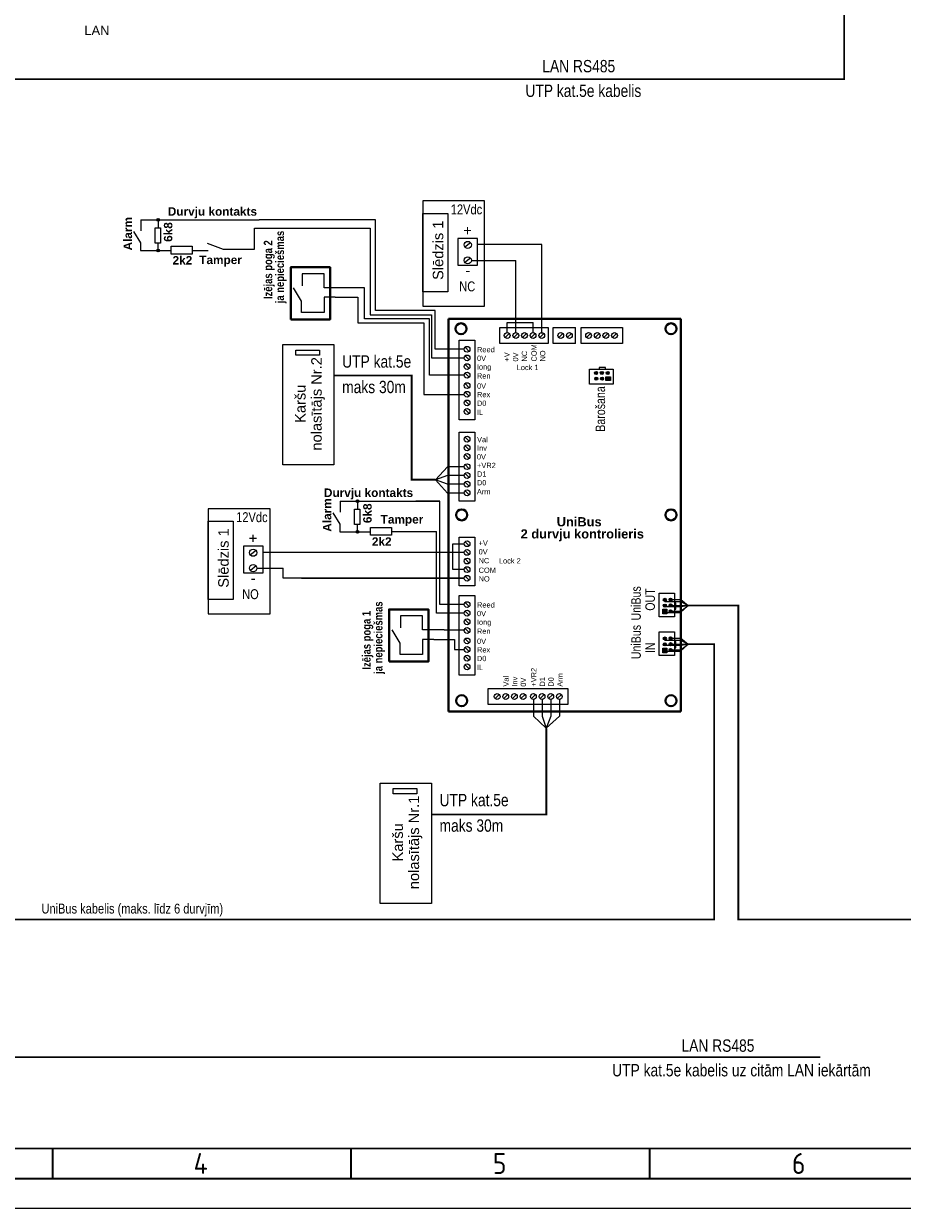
# Model space of a CAD drawing. Header units: millimetres. Extents: x -1662057 to -197461, y -941126 to 63888.
# Tile 3 of 209: x -1609187 to -1589224, y -899164 to -872252. Entities that reach past the tile are written whole.
import ezdxf

# ---------------------------------------------------------------- set-up
doc = ezdxf.new("R2010")
doc.units = ezdxf.units.MM
doc.linetypes.add('DASHEDX2', pattern=[1.5, 1, -0.5])
doc.layers.add('ESS AS', color=5, linetype='CONTINUOUS')
doc.layers.add('Rasējuma lapa', color=7, linetype='CONTINUOUS')
doc.styles.add('ARIAL', font='arialbd.ttf')
doc.styles.add('ISO', font='iso')
doc.styles.add('LV', font='arial.ttf')

# ---------------------------------------------------------------- blocks, each defined once
blk = doc.blocks.new('A2_L')
at = {"layer": 'Rasējuma lapa', "lineweight": 30}
blk.add_line((-574, 10), (-10, 10), dxfattribs=at)
at = {"layer": 'Rasējuma lapa', "lineweight": 35}
for p, q in [((-442, 5), (-442, 10)), ((-392, 5), (-392, 10)), ((-342, 5), (-342, 10)), ((-579, 5), (-5, 5))]:
    blk.add_line(p, q, dxfattribs=at)
at = {"layer": 'Rasējuma lapa'}
blk.add_line((-594, 0), (0, 0), dxfattribs=at)
at = {"layer": 'Rasējuma lapa', "style": 'ISO'}
for s, p in [('4', (-418.4, 5.75)), ('5', (-368.3, 5.75)), ('6', (-318.21, 5.75))]:
    blk.add_text(s, height=3.5, dxfattribs=at).set_placement(p)
blk = doc.blocks.new('*U1302')
at = {"layer": 'Rasējuma lapa'}
blk.add_blockref('A2_L', (0, 0), dxfattribs=at)

msp = doc.modelspace()

# ---------------------------------------------------------------- hatches: boundary and pattern name
at = {"layer": 'ESS AS', "ltscale": 10}
h = msp.add_hatch(color=0, dxfattribs=at)
edge = h.paths.add_edge_path()
edge.add_arc((-1606131.36497, -876707.75936), 31.41379, 0, 360)
h = msp.add_hatch(color=0, dxfattribs=at)
edge = h.paths.add_edge_path()
edge.add_arc((-1606131.36497, -877407.16226), 31.41379, 0, 360)
at = {"layer": 'ESS AS', "linetype": 'Continuous'}
h = msp.add_hatch(color=250, dxfattribs=at)
edge = h.paths.add_edge_path()
edge.add_arc((-1596183.19414, -880186.34513), 35.44944, 0, 360)
h = msp.add_hatch(color=250, dxfattribs=at)
edge = h.paths.add_edge_path()
edge.add_arc((-1596050.60451, -880186.34513), 35.44944, 0, 360)
for points in [[(-1595962.37292, -880271.35637), (-1595856.2225, -880271.35637), (-1595856.2225, -880360.16825), (-1595962.37292, -880360.16825)], [(-1594574.0254, -885556.25485), (-1594574.0254, -885662.40527), (-1594662.83728, -885662.40527), (-1594662.83728, -885556.25485)], [(-1594574.0254, -886435.01879), (-1594574.0254, -886541.16921), (-1594662.83728, -886541.16921), (-1594662.83728, -886435.01879)]]:
    msp.add_hatch(color=0, dxfattribs=at).paths.add_polyline_path(points)
h = msp.add_hatch(color=250, dxfattribs=at)
edge = h.paths.add_edge_path()
edge.add_arc((-1595918.01487, -880186.34513), 35.44944, 0, 360)
h = msp.add_hatch(color=250, dxfattribs=at)
edge = h.paths.add_edge_path()
edge.add_arc((-1596178.14189, -880317.79094), 35.44944, 0, 360)
h = msp.add_hatch(color=250, dxfattribs=at)
edge = h.paths.add_edge_path()
edge.add_arc((-1596045.55225, -880317.79094), 35.44944, 0, 360)
at = {"layer": 'ESS AS', "ltscale": 10}
h = msp.add_hatch(color=0, dxfattribs=at)
edge = h.paths.add_edge_path()
edge.add_arc((-1601603.10917, -883097.46084), 31.41379, 0, 360)
h = msp.add_hatch(color=0, dxfattribs=at)
edge = h.paths.add_edge_path()
edge.add_arc((-1601603.10917, -883796.86373), 31.41379, 0, 360)
at = {"layer": 'ESS AS', "linetype": 'Continuous'}
h = msp.add_hatch(color=250, dxfattribs=at)
edge = h.paths.add_edge_path()
edge.add_arc((-1594620.45997, -885340.48589), 35.44944, 270, 630)
h = msp.add_hatch(color=250, dxfattribs=at)
edge = h.paths.add_edge_path()
edge.add_arc((-1594489.01416, -885335.43363), 35.44944, 270, 630)
h = msp.add_hatch(color=250, dxfattribs=at)
edge = h.paths.add_edge_path()
edge.add_arc((-1594620.45997, -885473.07552), 35.44944, 270, 630)
h = msp.add_hatch(color=250, dxfattribs=at)
edge = h.paths.add_edge_path()
edge.add_arc((-1594489.01416, -885468.02327), 35.44944, 270, 630)
h = msp.add_hatch(color=250, dxfattribs=at)
edge = h.paths.add_edge_path()
edge.add_arc((-1594489.01416, -885600.6129), 35.44944, 270, 630)
h = msp.add_hatch(color=250, dxfattribs=at)
edge = h.paths.add_edge_path()
edge.add_arc((-1594620.45997, -886219.24983), 35.44944, 270, 630)
h = msp.add_hatch(color=250, dxfattribs=at)
edge = h.paths.add_edge_path()
edge.add_arc((-1594489.01416, -886214.19758), 35.44944, 270, 630)
h = msp.add_hatch(color=250, dxfattribs=at)
edge = h.paths.add_edge_path()
edge.add_arc((-1594620.45997, -886351.83946), 35.44944, 270, 630)
h = msp.add_hatch(color=250, dxfattribs=at)
edge = h.paths.add_edge_path()
edge.add_arc((-1594489.01416, -886346.78721), 35.44944, 270, 630)
h = msp.add_hatch(color=250, dxfattribs=at)
edge = h.paths.add_edge_path()
edge.add_arc((-1594489.01416, -886479.37684), 35.44944, 270, 630)

# ---------------------------------------------------------------- linework, layer by layer
at = {"layer": 'ESS AS', "color": 0, "ltscale": 10}
for p, q in [((-1606527.90427, -876707.75936), (-1603839.98413, -876707.75936)), ((-1606527.90427, -876707.75936), (-1606527.90427, -876958.67227)), ((-1606131.36497, -876707.75936), (-1606131.36497, -876892.04006)), ((-1606690.17579, -876974.12662), (-1606532.68355, -877228.60606)), ((-1606196.82248, -876892.04006), (-1606081.06603, -876892.04006)), ((-1606196.82248, -877239.20658), (-1606196.82248, -876892.04006)), ((-1606081.06603, -876892.04006), (-1606081.06603, -877239.20658)), ((-1606532.68355, -877228.60606), (-1606532.68355, -877407.16226)), ((-1606081.06603, -877239.20658), (-1606196.82248, -877239.20658)), ((-1606131.36497, -877407.16226), (-1606131.36497, -877239.20658)), ((-1605832.34554, -877485.59542), (-1605832.34554, -877305.95443)), ((-1605832.34554, -877305.95443), (-1605361.95225, -877305.95443)), ((-1605832.34554, -877305.95443), (-1605361.95225, -877305.95443)), ((-1605361.95225, -877305.95443), (-1605361.95225, -877485.59542)), ((-1605015.28471, -877236.72367), (-1604655.38925, -877373.12836)), ((-1606532.68355, -877407.16226), (-1605832.34554, -877407.16226)), ((-1605361.95225, -877485.59542), (-1605832.34554, -877485.59542)), ((-1605361.95225, -877402.30039), (-1604992.3298, -877402.30039)), ((-1604655.38925, -877373.12836), (-1603941.78394, -877373.12836)), ((-1602358.71687, -877932.69064), (-1602859.31719, -877932.69064)), ((-1602859.31719, -877932.69064), (-1602859.31719, -878209.36862)), ((-1602358.71687, -878252.75962), (-1602358.71687, -877932.69064)), ((-1602871.09673, -878556.94539), (-1603053.66956, -878250.60623)), ((-1602108.23369, -878252.75962), (-1602358.71687, -878252.75962)), ((-1602871.09673, -878810.47049), (-1602871.09673, -878556.94539)), ((-1602108.23369, -878467.01696), (-1602361.18115, -878467.01696)), ((-1602361.18115, -878467.01696), (-1602361.18115, -878810.47049)), ((-1602361.18115, -878810.47049), (-1602871.09673, -878810.47049)), ((-1601999.64847, -883097.46084), (-1599735.02202, -883097.46084)), ((-1601999.64847, -883097.46084), (-1601999.64847, -883348.37375)), ((-1601603.10917, -883097.46084), (-1601603.10917, -883281.74154)), ((-1602161.91999, -883363.82809), (-1602004.42775, -883618.30754)), ((-1601668.56668, -883281.74154), (-1601552.81023, -883281.74154)), ((-1601668.56668, -883628.90806), (-1601668.56668, -883281.74154)), ((-1601552.81023, -883281.74154), (-1601552.81023, -883628.90806)), ((-1602004.42775, -883618.30754), (-1602004.42775, -883796.86373)), ((-1601552.81023, -883628.90806), (-1601668.56668, -883628.90806)), ((-1601603.10917, -883796.86373), (-1601603.10917, -883628.90806)), ((-1601304.08974, -883875.29689), (-1601304.08974, -883695.65591)), ((-1601304.08974, -883695.65591), (-1600833.69645, -883695.65591)), ((-1601304.08974, -883695.65591), (-1600833.69645, -883695.65591)), ((-1600833.69645, -883695.65591), (-1600833.69645, -883875.29689)), ((-1602004.42775, -883796.86373), (-1601304.08974, -883796.86373)), ((-1600833.69645, -883875.29689), (-1601304.08974, -883875.29689)), ((-1600833.69645, -883792.00187), (-1599810.23284, -883792.00187)), ((-1599178.87881, -884655.22757), (-1599433.11837, -884655.22757)), ((-1600121.98209, -885703.9544), (-1600622.58241, -885703.9544)), ((-1600622.58241, -885703.9544), (-1600622.58241, -885980.63239)), ((-1600121.98209, -886024.02338), (-1600121.98209, -885703.9544)), ((-1600634.36195, -886328.20915), (-1600816.93478, -886021.87)), ((-1599871.49891, -886024.02338), (-1600121.98209, -886024.02338)), ((-1600634.36195, -886581.73426), (-1600634.36195, -886328.20915)), ((-1599871.49891, -886238.28072), (-1600124.44637, -886238.28072)), ((-1600124.44637, -886238.28072), (-1600124.44637, -886581.73426)), ((-1600124.44637, -886581.73426), (-1600634.36195, -886581.73426))]:
    msp.add_line(p, q, dxfattribs=at)
at = {"layer": 'ESS AS', "color": 0, "linetype": 'Continuous'}
for p, q in [((-1601194.04805, -876707.75936), (-1603839.98413, -876707.75936)), ((-1601194.04805, -878768.83918), (-1601194.04805, -876707.75936)), ((-1603941.78394, -877373.12836), (-1603941.78394, -876900.79116)), ((-1603941.78394, -876900.79116), (-1601315.66798, -876900.79116)), ((-1601315.66798, -876900.79116), (-1601315.66798, -878867.58424)), ((-1598184.69204, -877271.15067), (-1598877.22478, -877271.15067)), ((-1597416.46434, -877271.15067), (-1598184.69204, -877271.15067)), ((-1597416.46434, -879290.28449), (-1597416.46434, -877271.15067)), ((-1599015.34026, -877628.79444), (-1598004.60908, -877628.79444)), ((-1598004.75299, -879271.07102), (-1598004.60908, -877628.79444)), ((-1601444.57354, -878252.75962), (-1602108.23369, -878252.75962)), ((-1601444.57354, -878957.73873), (-1601444.57354, -878252.75962)), ((-1602108.23369, -878467.01696), (-1601594.6317, -878467.01696)), ((-1601594.6317, -878467.01696), (-1601594.6317, -879050.14263)), ((-1601315.66798, -878867.58424), (-1599917.80891, -878867.58424)), ((-1599837.67018, -878768.83918), (-1601194.04805, -878768.83918)), ((-1599917.80891, -878867.58424), (-1599917.80891, -879842.91934)), ((-1599837.67018, -879649.60382), (-1599837.67018, -878768.83918)), ((-1601594.6317, -879050.14263), (-1600093.86162, -879050.14263)), ((-1599969.74592, -878957.73873), (-1601444.57354, -878957.73873)), ((-1600093.86162, -879050.14263), (-1600093.86162, -880677.84074)), ((-1599969.74592, -880237.89246), (-1599969.74592, -878957.73873)), ((-1598369.51726, -879154.04081), (-1597268.36147, -879154.04081)), ((-1598369.51726, -879516.29389), (-1598369.51726, -879154.04081)), ((-1598200.8492, -879271.07102), (-1598200.8492, -879039.82892)), ((-1598200.8492, -879039.82892), (-1597612.56056, -879039.82892)), ((-1598173.42105, -879154.04081), (-1597268.36147, -879154.04081)), ((-1597612.56056, -879271.07102), (-1597612.56056, -879039.82892)), ((-1597268.36147, -879154.04081), (-1597268.36147, -879516.29389)), ((-1597268.36147, -879154.04081), (-1597268.36147, -879516.29389)), ((-1597153.66745, -879154.04081), (-1596647.48364, -879154.04081)), ((-1597153.66745, -879516.29389), (-1597153.66745, -879154.04081)), ((-1596647.48364, -879516.29389), (-1596647.48364, -879154.04081)), ((-1596520.36955, -879154.04081), (-1595578.55987, -879154.04081)), ((-1596520.36955, -879516.29389), (-1596520.36955, -879154.04081)), ((-1595578.55987, -879154.04081), (-1595578.55987, -879516.29389)), ((-1595578.55987, -879154.04081), (-1595578.55987, -879516.29389)), ((-1599295.90902, -879444.67962), (-1598933.65594, -879444.67962)), ((-1599295.90902, -880349.7392), (-1599295.90902, -879444.67962)), ((-1599295.90902, -879444.67962), (-1598933.65594, -879444.67962)), ((-1599295.90902, -880349.7392), (-1599295.90902, -879444.67962)), ((-1598933.65594, -879444.67962), (-1598933.65594, -880349.7392)), ((-1598933.65594, -879444.67962), (-1598933.65594, -880349.7392)), ((-1599178.87881, -879649.60382), (-1599837.67018, -879649.60382)), ((-1597268.36147, -879516.29389), (-1598369.51726, -879516.29389)), ((-1597268.36147, -879516.29389), (-1598173.42105, -879516.29389)), ((-1596647.48364, -879516.29389), (-1597153.66745, -879516.29389)), ((-1595578.55987, -879516.29389), (-1596520.36955, -879516.29389)), ((-1599917.80891, -879842.91934), (-1599181.15209, -879842.91934)), ((-1599178.87881, -880237.89246), (-1599969.74592, -880237.89246)), ((-1596329.26417, -880098.08841), (-1595793.51207, -880098.08841)), ((-1596329.26417, -880443.5014), (-1596329.26417, -880098.08841)), ((-1595793.51207, -880098.08841), (-1595793.51207, -880443.5014)), ((-1599295.90902, -881254.79878), (-1599295.90902, -880349.7392)), ((-1599295.90902, -881254.79878), (-1599295.90902, -880349.7392)), ((-1598933.65594, -880349.7392), (-1598933.65594, -881254.79878)), ((-1598933.65594, -880349.7392), (-1598933.65594, -881254.79878)), ((-1595793.51207, -880443.5014), (-1596329.26417, -880443.5014)), ((-1600093.86162, -880677.84074), (-1599183.11614, -880677.84074)), ((-1598933.65594, -881254.79878), (-1599295.90902, -881254.79878)), ((-1598933.65594, -881254.79878), (-1599295.90902, -881254.79878)), ((-1599295.90902, -881534.37057), (-1598933.65594, -881534.37057)), ((-1599295.90902, -882439.43015), (-1599295.90902, -881534.37057)), ((-1599295.90902, -881534.37057), (-1598933.65594, -881534.37057)), ((-1599295.90902, -882439.43015), (-1599295.90902, -881534.37057)), ((-1598933.65594, -881534.37057), (-1598933.65594, -882439.43015)), ((-1598933.65594, -881534.37057), (-1598933.65594, -882439.43015)), ((-1599295.90902, -883098.78825), (-1599295.90902, -882439.43015)), ((-1598933.65594, -882439.43015), (-1598933.65594, -883098.78825)), ((-1598933.65594, -882439.43015), (-1598933.65594, -883098.78825)), ((-1599735.02202, -883097.46084), (-1600276.69027, -883097.46084)), ((-1599735.02202, -885448.63045), (-1599735.02202, -883097.46084)), ((-1598933.65594, -883098.78825), (-1599295.90902, -883098.78825)), ((-1598933.65594, -883098.78825), (-1599295.90902, -883098.78825)), ((-1599810.23284, -885644.72667), (-1599810.23284, -883792.00187)), ((-1599295.90902, -883918.83605), (-1598933.65594, -883918.83605)), ((-1599295.90902, -884823.89563), (-1599295.90902, -883918.83605)), ((-1599295.90902, -883918.83605), (-1598933.65594, -883918.83605)), ((-1599295.90902, -885019.99184), (-1599295.90902, -883918.83605)), ((-1598933.65594, -883918.83605), (-1598933.65594, -884823.89563)), ((-1598933.65594, -883918.83605), (-1598933.65594, -885019.99184)), ((-1603060.23152, -884263.03514), (-1603752.76426, -884263.03514)), ((-1600948.7535, -884263.03514), (-1603060.23152, -884263.03514)), ((-1599178.87881, -884263.03514), (-1600948.7535, -884263.03514)), ((-1603890.87974, -884620.67891), (-1603293.55838, -884620.67891)), ((-1603293.55838, -884851.10391), (-1603293.55838, -884620.67891)), ((-1599182.68248, -884851.10391), (-1603293.55838, -884851.10391)), ((-1602874.86818, -884851.32378), (-1600551.04425, -884851.32378)), ((-1598933.65594, -885019.99184), (-1599295.90902, -885019.99184)), ((-1599295.90902, -885243.70626), (-1598933.65594, -885243.70626)), ((-1599295.90902, -886148.76584), (-1599295.90902, -885243.70626)), ((-1599295.90902, -885243.70626), (-1598933.65594, -885243.70626)), ((-1599295.90902, -886148.76584), (-1599295.90902, -885243.70626)), ((-1598933.65594, -885243.70626), (-1598933.65594, -886148.76584)), ((-1598933.65594, -885243.70626), (-1598933.65594, -886148.76584)), ((-1594746.17044, -885725.11571), (-1594746.17044, -885189.3636)), ((-1594746.17044, -885189.3636), (-1594400.75745, -885189.3636)), ((-1594400.75745, -885189.3636), (-1594400.75745, -885725.11571)), ((-1599178.87881, -885644.72667), (-1599810.23284, -885644.72667)), ((-1599178.87881, -885448.63045), (-1599735.02202, -885448.63045)), ((-1594400.75745, -885725.11571), (-1594746.17044, -885725.11571)), ((-1599630.96419, -886024.02338), (-1599871.49891, -886024.02338)), ((-1599630.96419, -886024.02338), (-1599179.82547, -886024.02338)), ((-1599295.90902, -887053.82541), (-1599295.90902, -886148.76584)), ((-1599295.90902, -887053.82541), (-1599295.90902, -886148.76584)), ((-1598933.65594, -886148.76584), (-1598933.65594, -887053.82541)), ((-1598933.65594, -886148.76584), (-1598933.65594, -887053.82541)), ((-1594746.17044, -886603.87965), (-1594746.17044, -886068.12755)), ((-1594746.17044, -886068.12755), (-1594400.75745, -886068.12755)), ((-1594400.75745, -886068.12755), (-1594400.75745, -886603.87965)), ((-1599871.49891, -886238.28072), (-1599714.06356, -886238.28072)), ((-1599714.06356, -886238.28072), (-1599399.57549, -886238.28072)), ((-1599399.57549, -886238.28072), (-1599399.57549, -886469.90205)), ((-1599399.57549, -886469.90205), (-1599178.87881, -886469.90205)), ((-1594400.75745, -886603.87965), (-1594746.17044, -886603.87965)), ((-1598933.65594, -887053.82541), (-1599295.90902, -887053.82541)), ((-1598933.65594, -887053.82541), (-1599295.90902, -887053.82541)), ((-1598634.99064, -887720.50807), (-1598634.99064, -887358.25499)), ((-1598634.99064, -887358.25499), (-1597729.93107, -887358.25499)), ((-1598634.99064, -887720.50807), (-1598634.99064, -887358.25499)), ((-1598634.99064, -887358.25499), (-1597729.93107, -887358.25499)), ((-1597729.93107, -887358.25499), (-1596824.87149, -887358.25499)), ((-1597729.93107, -887358.25499), (-1596824.87149, -887358.25499)), ((-1596824.87149, -887358.25499), (-1596824.87149, -887720.50807)), ((-1596824.87149, -887358.25499), (-1596824.87149, -887720.50807)), ((-1597729.93107, -887720.50807), (-1598634.99064, -887720.50807)), ((-1597729.93107, -887720.50807), (-1598634.99064, -887720.50807)), ((-1596824.87149, -887720.50807), (-1597729.93107, -887720.50807)), ((-1596824.87149, -887720.50807), (-1597729.93107, -887720.50807))]:
    msp.add_line(p, q, dxfattribs=at)
at = {"layer": 'ESS AS', "color": 0, "linetype": 'Continuous', "lineweight": 40}
for p, q in [((-1599534.40791, -878957.73873), (-1594259.23977, -878957.73873)), ((-1599534.40791, -878957.73873), (-1599534.40791, -887878.10856)), ((-1594259.23977, -878957.73873), (-1594259.23977, -887878.10856)), ((-1599534.40791, -887878.10856), (-1594259.23977, -887878.10856))]:
    msp.add_line(p, q, dxfattribs=at)
at = {"layer": 'ESS AS', "color": 6, "linetype": 'Continuous'}
for p, q in [((-1599555.35787, -882319.7692), (-1599833.76258, -882612.12289)), ((-1599178.70953, -882319.7692), (-1599555.35787, -882319.7692)), ((-1599555.35787, -882515.18345), (-1599833.76258, -882612.12289)), ((-1599555.52715, -882713.00719), (-1599833.76258, -882612.12289)), ((-1599555.35787, -882913.81133), (-1599833.76258, -882612.12289)), ((-1599178.70953, -882515.18345), (-1599555.35787, -882515.18345)), ((-1599178.87881, -882713.00719), (-1599555.52715, -882713.00719)), ((-1599178.70953, -882913.81133), (-1599555.35787, -882913.81133)), ((-1597604.89107, -887603.47785), (-1597604.89107, -887980.12619)), ((-1597409.47682, -887603.47785), (-1597409.47682, -887980.12619)), ((-1597211.65308, -887603.64713), (-1597211.65308, -887980.29547)), ((-1597010.84894, -887603.47785), (-1597010.84894, -887980.12619)), ((-1597604.89107, -887980.12619), (-1597312.53738, -888258.5309)), ((-1597409.47682, -887980.12619), (-1597312.53738, -888258.5309)), ((-1597010.84894, -887980.12619), (-1597312.53738, -888258.5309)), ((-1597211.65308, -887980.29547), (-1597312.53738, -888258.5309))]:
    msp.add_line(p, q, dxfattribs=at)
at = {"layer": 'ESS AS', "color": 0, "ltscale": 20}
for p, q in [((-1599433.11837, -884655.22757), (-1599433.11837, -884066.93892)), ((-1599433.11837, -884066.93892), (-1599181.41079, -884066.93892)), ((-1600948.7535, -884851.32378), (-1599178.87881, -884851.32378))]:
    msp.add_line(p, q, dxfattribs=at)
at = {"layer": 'ESS AS', "color": 6, "linetype": 'DASHEDX2', "ltscale": 150, "const_width": 40.5}
msp.add_lwpolyline([(-1610710.41464, -873510.20522), (-1590546.46032, -873510.20522), (-1590546.46032, -870699.511), (-1591959.79158, -870699.511)], dxfattribs=at)
at = {"layer": 'ESS AS', "color": 0, "ltscale": 10}
for points in [[(-1598714.72457, -876278.1621), (-1600116.5483, -876278.1621), (-1600116.5483, -878665.75302), (-1598714.72457, -878665.75302)], [(-1598873.23242, -877131.91508), (-1599320.13927, -877131.91508), (-1599320.13927, -877738.94256), (-1598873.23242, -877738.94256)], [(-1603590.26405, -883270.04656), (-1604992.08779, -883270.04656), (-1604992.08779, -885657.63748), (-1603590.26405, -885657.63748)], [(-1603748.77191, -884123.79954), (-1604195.67875, -884123.79954), (-1604195.67875, -884730.82703), (-1603748.77191, -884730.82703)]]:
    msp.add_lwpolyline(points, close=True, dxfattribs=at)
at = {"layer": 'ESS AS', "color": 0, "linetype": 'Continuous'}
for points in [[(-1600116.5483, -876565.10999), (-1599553.0068, -876565.10999), (-1599553.0068, -878342.82675), (-1600116.5483, -878342.82675)], [(-1603300.80573, -879539.71529), (-1602137.3812, -879539.71529), (-1602137.3812, -882275.84338), (-1603300.80573, -882275.84338)], [(-1603006.16522, -879666.50439), (-1602463.59423, -879666.50439), (-1602463.59423, -879783.80689), (-1603006.16522, -879783.80689)], [(-1596112.99802, -880098.08841), (-1595968.35593, -880098.08841), (-1595968.35593, -880066.39335), (-1596112.99802, -880066.39335)], [(-1595962.37292, -880271.35637), (-1595856.2225, -880271.35637), (-1595856.2225, -880360.16825), (-1595962.37292, -880360.16825)], [(-1604992.08779, -883556.99446), (-1604428.54628, -883556.99446), (-1604428.54628, -885334.71121), (-1604992.08779, -885334.71121)], [(-1594574.0254, -885556.25485), (-1594574.0254, -885662.40527), (-1594662.83728, -885662.40527), (-1594662.83728, -885556.25485)], [(-1594400.75745, -885405.62975), (-1594400.75745, -885550.27184), (-1594369.06238, -885550.27184), (-1594369.06238, -885405.62975)], [(-1594574.0254, -886435.01879), (-1594574.0254, -886541.16921), (-1594662.83728, -886541.16921), (-1594662.83728, -886435.01879)], [(-1594400.75745, -886284.39369), (-1594400.75745, -886429.03578), (-1594369.06238, -886429.03578), (-1594369.06238, -886284.39369)], [(-1601088.16908, -889503.16001), (-1599924.74455, -889503.16001), (-1599924.74455, -892239.2881), (-1601088.16908, -892239.2881)], [(-1600793.52858, -889629.94911), (-1600250.95758, -889629.94911), (-1600250.95758, -889747.25161), (-1600793.52858, -889747.25161)]]:
    msp.add_lwpolyline(points, close=True, dxfattribs=at)
at = {"layer": 'ESS AS', "color": 0}
for points in [[(-1599032.46649, -877228.26086), (-1599161.26312, -877328.24305)], [(-1599032.46649, -877578.80335), (-1599161.26312, -877678.78554)], [(-1603908.00598, -884220.14532), (-1604036.8026, -884320.12751)], [(-1603908.00598, -884570.68781), (-1604036.8026, -884670.67)]]:
    msp.add_lwpolyline(points, dxfattribs=at)
at = {"layer": 'ESS AS', "color": 0, "linetype": 'Continuous', "lineweight": 40}
msp.add_lwpolyline([(-1603120.30886, -878972.21542), (-1603120.30886, -877786.61056), (-1602226.6632, -877786.61056), (-1602226.6632, -878972.21542)], close=True, dxfattribs=at)
at = {"layer": 'ESS AS', "color": 0, "linetype": 'Continuous'}
for points in [[(-1598247.21498, -879382.96048), (-1598154.48342, -879290.28449)], [(-1598247.21498, -879382.96048), (-1598154.48342, -879290.28449)], [(-1598051.11877, -879382.96048), (-1597958.38721, -879290.28449)], [(-1598051.11877, -879382.96048), (-1597958.38721, -879290.28449)], [(-1597855.02255, -879382.96048), (-1597762.29099, -879290.28449)], [(-1597855.02255, -879382.96048), (-1597762.29099, -879290.28449)], [(-1597658.92634, -879382.96048), (-1597566.19478, -879290.28449)], [(-1597658.92634, -879382.96048), (-1597566.19478, -879290.28449)], [(-1597462.83012, -879382.96048), (-1597370.09856, -879290.28449)], [(-1597462.83012, -879382.96048), (-1597370.09856, -879290.28449)], [(-1597031.36517, -879382.96048), (-1596938.63361, -879290.28449)], [(-1597031.36517, -879382.96048), (-1596938.63361, -879290.28449)], [(-1596835.26895, -879382.96048), (-1596742.53739, -879290.28449)], [(-1596835.26895, -879382.96048), (-1596742.53739, -879290.28449)], [(-1596398.06727, -879382.96048), (-1596305.33572, -879290.28449)], [(-1596398.06727, -879382.96048), (-1596305.33572, -879290.28449)], [(-1596201.97106, -879382.96048), (-1596109.2395, -879290.28449)], [(-1596201.97106, -879382.96048), (-1596109.2395, -879290.28449)], [(-1596005.87484, -879382.96048), (-1595913.14328, -879290.28449)], [(-1596005.87484, -879382.96048), (-1595913.14328, -879290.28449)], [(-1595809.77863, -879382.96048), (-1595717.04707, -879290.28449)], [(-1595809.77863, -879382.96048), (-1595717.04707, -879290.28449)], [(-1599066.98934, -879695.9696), (-1599159.66533, -879603.23804)], [(-1599066.98934, -879695.9696), (-1599159.66533, -879603.23804)], [(-1599066.98934, -879892.06581), (-1599159.66533, -879799.33425)], [(-1599066.98934, -879892.06581), (-1599159.66533, -879799.33425)], [(-1599066.98934, -880088.16203), (-1599159.66533, -879995.43047)], [(-1599066.98934, -880088.16203), (-1599159.66533, -879995.43047)], [(-1599066.98934, -880284.25824), (-1599159.66533, -880191.52668)], [(-1599066.98934, -880284.25824), (-1599159.66533, -880191.52668)], [(-1599066.98934, -880521.14498), (-1599159.66533, -880428.41342)], [(-1599066.98934, -880521.14498), (-1599159.66533, -880428.41342)], [(-1599066.98934, -880717.2412), (-1599159.66533, -880624.50964)], [(-1599066.98934, -880717.2412), (-1599159.66533, -880624.50964)], [(-1599066.98934, -880913.33741), (-1599159.66533, -880820.60585)], [(-1599066.98934, -880913.33741), (-1599159.66533, -880820.60585)], [(-1599066.98934, -881109.43363), (-1599159.66533, -881016.70207)], [(-1599066.98934, -881109.43363), (-1599159.66533, -881016.70207)], [(-1599066.98934, -881738.10137), (-1599159.66533, -881645.36981)], [(-1599066.98934, -881738.10137), (-1599159.66533, -881645.36981)], [(-1599066.98934, -881934.19759), (-1599159.66533, -881841.46603)], [(-1599066.98934, -881934.19759), (-1599159.66533, -881841.46603)], [(-1599066.98934, -882130.2938), (-1599159.66533, -882037.56224)], [(-1599066.98934, -882130.2938), (-1599159.66533, -882037.56224)], [(-1599066.98934, -882361.93209), (-1599159.66533, -882269.20053)], [(-1599066.98934, -882361.93209), (-1599159.66533, -882269.20053)], [(-1599066.98934, -882563.27676), (-1599159.66533, -882470.5452)], [(-1599066.98934, -882563.27676), (-1599159.66533, -882470.5452)], [(-1599066.98934, -882759.37297), (-1599159.66533, -882666.64141)], [(-1599066.98934, -882759.37297), (-1599159.66533, -882666.64141)], [(-1599066.98934, -882955.46919), (-1599159.66533, -882862.73763)], [(-1599066.98934, -882955.46919), (-1599159.66533, -882862.73763)], [(-1599066.98934, -884113.3047), (-1599159.66533, -884020.57314)], [(-1599066.98934, -884113.3047), (-1599159.66533, -884020.57314)], [(-1599066.98934, -884309.40091), (-1599159.66533, -884216.66936)], [(-1599066.98934, -884309.40091), (-1599159.66533, -884216.66936)], [(-1599066.98934, -884505.49713), (-1599159.66533, -884412.76557)], [(-1599066.98934, -884505.49713), (-1599159.66533, -884412.76557)], [(-1599066.98934, -884701.59335), (-1599159.66533, -884608.86179)], [(-1599066.98934, -884701.59335), (-1599159.66533, -884608.86179)], [(-1599066.98934, -884897.68956), (-1599159.66533, -884804.958)], [(-1599066.98934, -884897.68956), (-1599159.66533, -884804.958)], [(-1599066.98934, -885494.99623), (-1599159.66533, -885402.26467)], [(-1599066.98934, -885494.99623), (-1599159.66533, -885402.26467)], [(-1599066.98934, -885691.09245), (-1599159.66533, -885598.36089)], [(-1599066.98934, -885691.09245), (-1599159.66533, -885598.36089)], [(-1599066.98934, -885887.18866), (-1599159.66533, -885794.4571)], [(-1599066.98934, -885887.18866), (-1599159.66533, -885794.4571)], [(-1599066.98934, -886083.28488), (-1599159.66533, -885990.55332)], [(-1599066.98934, -886083.28488), (-1599159.66533, -885990.55332)], [(-1599066.98934, -886320.17161), (-1599159.66533, -886227.44006)], [(-1599066.98934, -886320.17161), (-1599159.66533, -886227.44006)], [(-1599066.98934, -886516.26783), (-1599159.66533, -886423.53627)], [(-1599066.98934, -886516.26783), (-1599159.66533, -886423.53627)], [(-1599066.98934, -886712.36405), (-1599159.66533, -886619.63249)], [(-1599066.98934, -886712.36405), (-1599159.66533, -886619.63249)], [(-1599066.98934, -886908.46026), (-1599159.66533, -886815.7287)], [(-1599066.98934, -886908.46026), (-1599159.66533, -886815.7287)], [(-1598383.70067, -887491.58839), (-1598476.43223, -887584.26438)], [(-1598383.70067, -887491.58839), (-1598476.43223, -887584.26438)], [(-1598187.60446, -887491.58839), (-1598280.33601, -887584.26438)], [(-1598187.60446, -887491.58839), (-1598280.33601, -887584.26438)], [(-1597991.50824, -887491.58839), (-1598084.2398, -887584.26438)], [(-1597991.50824, -887491.58839), (-1598084.2398, -887584.26438)], [(-1597795.41202, -887491.58839), (-1597888.14358, -887584.26438)], [(-1597795.41202, -887491.58839), (-1597888.14358, -887584.26438)], [(-1597558.52529, -887491.58839), (-1597651.25685, -887584.26438)], [(-1597558.52529, -887491.58839), (-1597651.25685, -887584.26438)], [(-1597362.42907, -887491.58839), (-1597455.16063, -887584.26438)], [(-1597362.42907, -887491.58839), (-1597455.16063, -887584.26438)], [(-1597166.33286, -887491.58839), (-1597259.06441, -887584.26438)], [(-1597166.33286, -887491.58839), (-1597259.06441, -887584.26438)], [(-1596970.23664, -887491.58839), (-1597062.9682, -887584.26438)], [(-1596970.23664, -887491.58839), (-1597062.9682, -887584.26438)]]:
    msp.add_lwpolyline(points, dxfattribs=at)
at = {"layer": 'ESS AS', "color": 6, "linetype": 'Continuous', "const_width": 40.5}
for points in [[(-1599833.76258, -882612.12289), (-1600370.68842, -882612.12289), (-1600370.68842, -880243.75898), (-1602137.3812, -880243.75898)], [(-1599924.74455, -890217.02629), (-1597312.53738, -890217.02629), (-1597312.53738, -888258.5309)]]:
    msp.add_lwpolyline(points, dxfattribs=at)
at = {"layer": 'ESS AS', "color": 5, "linetype": 'Continuous'}
for points in [[(-1594620.45997, -885375.93533), (-1594263.28543, -885375.93533), (-1594091.61071, -885468.02327)], [(-1594453.56472, -885335.43363), (-1594259.23977, -885335.43363), (-1594091.61071, -885468.02327)], [(-1594591.41231, -885493.39537), (-1594260.27198, -885493.39537), (-1594091.61071, -885468.02327)], [(-1594574.0254, -885628.55772), (-1594262.11415, -885628.55772), (-1594091.61071, -885468.02327)], [(-1594453.56472, -885468.02327), (-1594091.61071, -885468.02327)], [(-1594453.56472, -885600.6129), (-1594257.52269, -885600.6129), (-1594091.61071, -885468.02327)], [(-1594620.45997, -886254.69927), (-1594263.28543, -886254.69927), (-1594091.61071, -886346.78721)], [(-1594591.41231, -886372.15931), (-1594260.27198, -886372.15931), (-1594091.61071, -886346.78721)], [(-1594574.0254, -886507.32167), (-1594262.11415, -886507.32167), (-1594091.61071, -886346.78721)], [(-1594453.56472, -886214.19758), (-1594259.23977, -886214.19758), (-1594091.61071, -886346.78721)], [(-1594453.56472, -886346.78721), (-1594091.61071, -886346.78721)], [(-1594453.56472, -886479.37684), (-1594257.52269, -886479.37684), (-1594091.61071, -886346.78721)]]:
    msp.add_lwpolyline(points, dxfattribs=at)
at = {"layer": 'ESS AS', "color": 0, "lineweight": 40, "ltscale": 10}
msp.add_lwpolyline([(-1600883.57408, -886743.47918), (-1600883.57408, -885557.87432), (-1599989.92842, -885557.87432), (-1599989.92842, -886743.47918)], close=True, dxfattribs=at)
at = {"layer": 'ESS AS', "color": 5, "linetype": 'Continuous', "const_width": 40.5}
for points in [[(-1594091.61071, -885468.02327), (-1592948.35728, -885468.02327), (-1592948.35728, -892605.16592), (-1576194.02438, -892605.16592), (-1575365.64731, -892605.16592), (-1575365.64731, -886342.50717), (-1576363.50191, -886342.50717)], [(-1610372.41612, -886346.78721), (-1610372.41612, -892605.16592), (-1593497.31332, -892605.16592), (-1593497.31332, -886346.78721), (-1594095.33279, -886346.78721)]]:
    msp.add_lwpolyline(points, dxfattribs=at)
at = {"layer": 'ESS AS', "color": 6, "linetype": 'DASHEDX2', "ltscale": 150}
msp.add_lwpolyline([(-1613825.93367, -888328.1972, 40.5, 40.5, 0), (-1613825.93367, -895728.97067, 42.10832, 42.10832, 0), (-1591085.74167, -895728.97067, 42.10832, 42.10832, 0)], format="xyseb", dxfattribs=at)
at = {"layer": 'ESS AS', "color": 0, "ltscale": 10}
for centre in [(-1606131.36497, -876707.75936), (-1606131.36497, -877407.16226), (-1601603.10917, -883097.46084), (-1601603.10917, -883796.86373)]:
    msp.add_circle(centre, 31.41379, dxfattribs=at)
at = {"layer": 'ESS AS', "color": 0}
for centre in [(-1599096.86481, -877278.25195), (-1599096.86481, -877628.79444), (-1603972.40429, -884270.13642), (-1603972.40429, -884620.67891)]:
    msp.add_circle(centre, 81.52455, dxfattribs=at)
at = {"layer": 'ESS AS', "color": 0, "linetype": 'Continuous', "lineweight": 40}
for centre in [(-1599249.68578, -879182.87188), (-1594479.44249, -879182.87188), (-1599234.1644, -883411.15667), (-1594479.44249, -883411.15667), (-1599234.1644, -887632.2909), (-1594479.44249, -887632.2909)]:
    msp.add_circle(centre, 125.13227, dxfattribs=at)
at = {"layer": 'ESS AS', "color": 0, "linetype": 'Continuous'}
for centre in [(-1598200.8492, -879336.62249), (-1598200.8492, -879336.62249), (-1598004.75299, -879336.62249), (-1598004.75299, -879336.62249), (-1597808.65677, -879336.62249), (-1597808.65677, -879336.62249), (-1597612.56056, -879336.62249), (-1597612.56056, -879336.62249), (-1597416.46434, -879336.62249), (-1597416.46434, -879336.62249), (-1596984.99939, -879336.62249), (-1596984.99939, -879336.62249), (-1596788.90317, -879336.62249), (-1596788.90317, -879336.62249), (-1596351.7015, -879336.62249), (-1596351.7015, -879336.62249), (-1596155.60528, -879336.62249), (-1596155.60528, -879336.62249), (-1595959.50906, -879336.62249), (-1595959.50906, -879336.62249), (-1595763.41285, -879336.62249), (-1595763.41285, -879336.62249), (-1599113.32734, -879649.60382), (-1599113.32734, -879649.60382), (-1599113.32734, -879845.70003), (-1599113.32734, -879845.70003), (-1599113.32734, -880041.79625), (-1599113.32734, -880041.79625), (-1599113.32734, -880237.89246), (-1599113.32734, -880237.89246), (-1599113.32734, -880474.7792), (-1599113.32734, -880474.7792), (-1599113.32734, -880670.87542), (-1599113.32734, -880670.87542), (-1599113.32734, -880866.97163), (-1599113.32734, -880866.97163), (-1599113.32734, -881063.06785), (-1599113.32734, -881063.06785), (-1599113.32734, -881691.73559), (-1599113.32734, -881691.73559), (-1599113.32734, -881887.83181), (-1599113.32734, -881887.83181), (-1599113.32734, -882083.92802), (-1599113.32734, -882083.92802), (-1599113.32734, -882315.56631), (-1599113.32734, -882315.56631), (-1599113.32734, -882516.91098), (-1599113.32734, -882516.91098), (-1599113.32734, -882713.00719), (-1599113.32734, -882713.00719), (-1599113.32734, -882909.10341), (-1599113.32734, -882909.10341), (-1599113.32734, -884066.93892), (-1599113.32734, -884066.93892), (-1599113.32734, -884263.03514), (-1599113.32734, -884263.03514), (-1599113.32734, -884459.13135), (-1599113.32734, -884459.13135), (-1599113.32734, -884655.22757), (-1599113.32734, -884655.22757), (-1599113.32734, -884851.32378), (-1599113.32734, -884851.32378), (-1599113.32734, -885448.63045), (-1599113.32734, -885448.63045), (-1599113.32734, -885644.72667), (-1599113.32734, -885644.72667), (-1599113.32734, -885840.82288), (-1599113.32734, -885840.82288), (-1599113.32734, -886036.9191), (-1599113.32734, -886036.9191), (-1599113.32734, -886273.80583), (-1599113.32734, -886273.80583), (-1599113.32734, -886469.90205), (-1599113.32734, -886469.90205), (-1599113.32734, -886665.99827), (-1599113.32734, -886665.99827), (-1599113.32734, -886862.09448), (-1599113.32734, -886862.09448), (-1598430.06645, -887537.92638), (-1598430.06645, -887537.92638), (-1598233.97024, -887537.92638), (-1598233.97024, -887537.92638), (-1598037.87402, -887537.92638), (-1598037.87402, -887537.92638), (-1597841.7778, -887537.92638), (-1597841.7778, -887537.92638), (-1597604.89107, -887537.92638), (-1597604.89107, -887537.92638), (-1597408.79485, -887537.92638), (-1597408.79485, -887537.92638), (-1597212.69864, -887537.92638), (-1597212.69864, -887537.92638), (-1597016.60242, -887537.92638), (-1597016.60242, -887537.92638)]:
    msp.add_circle(centre, 65.55147, dxfattribs=at)
at = {"layer": 'ESS AS', "color": 250, "linetype": 'Continuous'}
for centre in [(-1596183.19414, -880186.34513), (-1596050.60451, -880186.34513), (-1595918.01487, -880186.34513), (-1596178.14189, -880317.79094), (-1596045.55225, -880317.79094), (-1594620.45997, -885340.48589), (-1594489.01416, -885335.43363), (-1594620.45997, -885473.07552), (-1594489.01416, -885468.02327), (-1594489.01416, -885600.6129), (-1594620.45997, -886219.24983), (-1594489.01416, -886214.19758), (-1594620.45997, -886351.83946), (-1594489.01416, -886346.78721), (-1594489.01416, -886479.37684)]:
    msp.add_circle(centre, 35.44944, dxfattribs=at)

# ---------------------------------------------------------------- block references
at = {"layer": 'Rasējuma lapa', "xscale": 135.6730224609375, "yscale": 135.6730224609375, "zscale": 135.6730224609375}
msp.add_blockref('*U1302', (-1548560.09211, -899163.79365), dxfattribs=at)

# ---------------------------------------------------------------- texts
at = {"layer": 'ESS AS', "color": 0}
for s, height, style, p in [('LAN', 208.729105, 'LV', (-1607807.04731, -872508.71047)), ('Durvju kontakts', 192.0332853, 'ARIAL', (-1605912.37762, -876613.4916)), ('2k2', 192.033285, 'ARIAL', (-1605803.95026, -877723.31939)), ('Tamper', 192.033285, 'ARIAL', (-1605198.2296, -877713.43634)), ('Durvju kontakts', 192.0332853, 'ARIAL', (-1602365.43123, -883003.19307)), ('Tamper', 192.033285, 'ARIAL', (-1601076.34328, -883608.22601)), ('2k2', 192.033285, 'ARIAL', (-1601275.69446, -884113.02087))]:
    msp.add_text(s, height=height, dxfattribs=dict(at, style=style)).set_placement(p)
at = {"layer": 'ESS AS', "color": 6, "linetype": 'Continuous', "style": 'LV', "width": 0.8}
for s, height, p in [('LAN RS485', 280.722126, (-1597403.77824, -873356.99816)), ('UTP kat.5e kabelis ', 280.7221257, (-1597787.05506, -873916.26118)), ('UTP kat.5e', 280.722126, (-1601950.89648, -880066.81191)), ('maks 30m', 280.722126, (-1601950.89648, -880645.43727)), ('UTP kat.5e', 280.722126, (-1599738.25984, -890030.25664)), ('maks 30m', 280.722126, (-1599738.25984, -890608.88199)), ('LAN RS485', 280.722126, (-1594240.67112, -895607.50112)), ('UTP kat.5e kabelis uz citām LAN iekārtām', 280.7221257, (-1595816.11421, -896166.76415))]:
    msp.add_text(s, height=height, dxfattribs=at).set_placement(p)
at = {"layer": 'ESS AS', "color": 0, "style": 'LV', "width": 0.8}
for p in [(-1599483.97536, -876584.15748), (-1604359.51484, -883576.04195)]:
    msp.add_text('12Vdc', height=225.427433, dxfattribs=at).set_placement(p)
at = {"layer": 'ESS AS', "color": 0}
for s, height, style, p in [('Alarm', 192.033285, 'ARIAL', (-1606724.47417, -877403.9464)), ('6k8', 192.033285, 'ARIAL', (-1605809.23571, -877209.01999)), ('Slēdzis 1', 237.95118, 'LV', (-1599653.17588, -878073.31188)), ('Alarm', 192.033285, 'ARIAL', (-1602196.21837, -883793.64787)), ('6k8', 192.033285, 'ARIAL', (-1601280.97992, -883598.72146)), ('Slēdzis 1', 237.95118, 'LV', (-1604528.71536, -885065.19634))]:
    msp.add_text(s, height=height, rotation=90, dxfattribs=dict(at, style=style)).set_placement(p)
at = {"layer": 'ESS AS', "color": 0, "style": 'ARIAL', "width": 0.8}
for s, p in [('ja nepieciešmas', (-1603271.70913, -878603.74935)), ('Izējas poga 2', (-1603539.88947, -878508.18926)), ('ja nepieciešmas', (-1601034.97435, -887023.0028)), ('Izējas poga 1', (-1601303.15469, -886927.44271))]:
    msp.add_text(s, height=192.0332853, rotation=90, dxfattribs=at).set_placement(p)
at = {"layer": 'ESS AS', "color": 0, "style": 'LV', "text_generation_flag": 2}
for s, p in [('+', (-1599004.52155, -877067.50047)), ('-', (-1599041.66518, -877975.34142)), ('+', (-1603880.06103, -884059.38494)), ('-', (-1603917.20466, -884967.22589))]:
    msp.add_text(s, height=237.95118, dxfattribs=at).set_placement(p)
at = {"layer": 'ESS AS', "color": 5, "style": 'LV', "width": 0.8}
msp.add_text('NC', height=225.427433, dxfattribs=at).set_placement((-1599291.00068, -878332.92342))
at = {"layer": 'ESS AS', "color": 0, "linetype": 'Continuous', "style": 'LV'}
for s, p in [('Reed', (-1598886.39015, -879717.18936)), ('0V', (-1598886.39015, -879912.91435)), ('Iong', (-1598889.76082, -880109.32416)), ('Lock 1', (-1597985.84534, -880122.35653)), ('Ren', (-1598889.76082, -880313.50204)), ('0V', (-1598886.39015, -880542.36474)), ('D0', (-1598889.76082, -880934.49954)), ('Rex', (-1598886.39015, -880738.08973)), ('IL', (-1598889.76082, -881138.67743)), ('Val', (-1598886.39015, -881759.32113)), ('Inv', (-1598886.39015, -881955.04612)), ('0V', (-1598889.76082, -882151.45593)), ('+VR2', (-1598886.39015, -882347.60978)), ('D1', (-1598886.39015, -882543.33477)), ('D0', (-1598889.76082, -882739.74458)), ('Arm', (-1598889.76082, -882943.92247)), ('+V', (-1598850.97458, -884111.13512)), ('0V', (-1598850.97458, -884308.94342)), ('NC', (-1598850.97458, -884510.12859)), ('Lock 2', (-1598389.23, -884515.12022)), ('COM', (-1598850.97458, -884728.63174)), ('NO', (-1598850.97458, -884923.9175)), ('Reed', (-1598886.39015, -885516.21599)), ('0V', (-1598886.39015, -885711.94098)), ('Iong', (-1598889.76082, -885908.35079)), ('Ren', (-1598889.76082, -886112.52868)), ('0V', (-1598886.39015, -886341.39138)), ('Rex', (-1598886.39015, -886537.11636)), ('D0', (-1598889.76082, -886733.52617)), ('IL', (-1598889.76082, -886937.70406))]:
    msp.add_text(s, height=120.420637, dxfattribs=at).set_placement(p)
for s, p in [('NC', (-1597749.75093, -879927.12743)), ('COM', (-1597531.24778, -879927.12743)), ('NO', (-1597335.96202, -879927.12743)), ('+V', (-1598148.7444, -879927.12743)), ('0V', (-1597950.9361, -879927.12743)), ('+VR2', (-1597537.30553, -887310.98919)), ('Val', (-1598166.38469, -887310.98919)), ('Inv', (-1597970.65971, -887310.98919)), ('0V', (-1597774.24989, -887314.35987)), ('D1', (-1597341.58054, -887310.98919)), ('D0', (-1597145.17073, -887314.35987)), ('Arm', (-1596940.99284, -887314.35987))]:
    msp.add_text(s, height=120.420637, rotation=90, dxfattribs=at).set_placement(p)
at = {"layer": 'ESS AS', "color": 250, "style": 'LV'}
for s, height, p in [('nolasītājs Nr.2', 237.9511796, (-1602415.91889, -881951.08362)), ('Karšu', 237.95118, (-1602782.82038, -881320.89374)), ('nolasītājs Nr.1', 237.9511796, (-1600203.28225, -891914.52834)), ('Karšu', 237.95118, (-1600570.18373, -891284.33846))]:
    msp.add_text(s, height=height, rotation=90, dxfattribs=at).set_placement(p)
at = {"layer": 'ESS AS', "color": 0, "linetype": 'Continuous', "style": 'LV', "width": 0.8}
for s, p in [('Barošana', (-1595977.28931, -881522.42997)), ('UniBus', (-1595166.17332, -885810.42892)), ('OUT', (-1594845.41313, -885588.2615)), ('UniBus', (-1595166.17332, -886689.19286)), ('IN', (-1594845.41313, -886549.96358))]:
    msp.add_text(s, height=216, rotation=90, dxfattribs=at).set_placement(p)
at = {"layer": 'ESS AS', "color": 5, "linetype": 'Continuous', "style": 'ARIAL'}
for s, p in [('UniBus', (-1597076.1923, -883671.43125)), ('2 durvju kontrolieris', (-1597895.98082, -883947.18521))]:
    msp.add_text(s, height=208.671218, dxfattribs=at).set_placement(p)
at = {"layer": 'ESS AS', "color": 1, "style": 'LV', "width": 0.8}
msp.add_text('NO', height=225.427433, dxfattribs=at).set_placement((-1604223.48241, -885324.80788))
at = {"layer": 'ESS AS', "color": 5, "linetype": 'Continuous', "style": 'LV', "width": 0.8}
msp.add_text('UniBus kabelis (maks. līdz 6 durvjīm)', height=224.5777005, dxfattribs=at).set_placement((-1608782.70228, -892467.18407))

doc.saveas('drawing.dxf')
